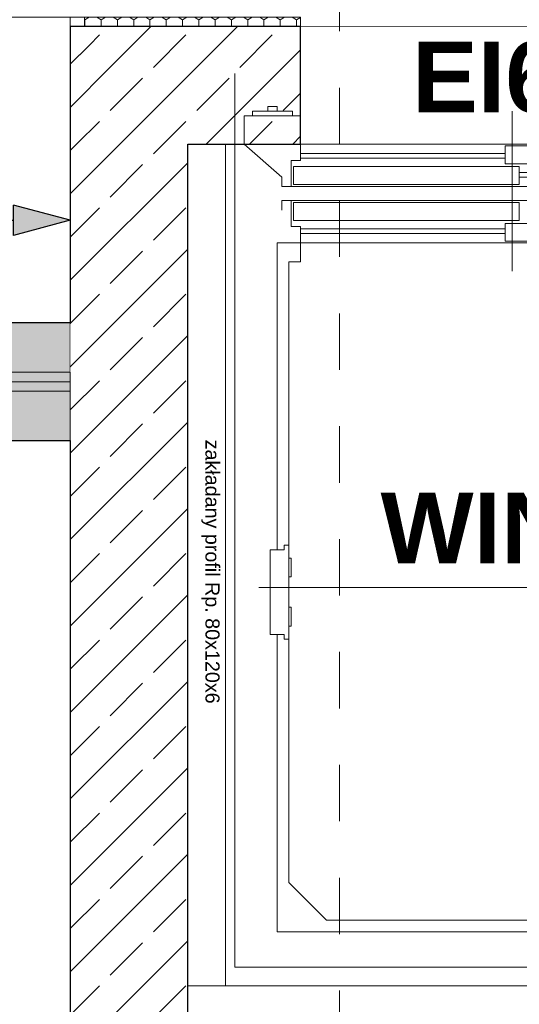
# Model space of a CAD drawing. Header units: centimetres. Extents: x -509 to 939, y -960 to 494.
# Tile 4 of 14: x -61 to 46, y -516 to -307. Entities that reach past the tile are written whole.
import ezdxf

# ---------------------------------------------------------------- set-up
doc = ezdxf.new("R2010")
doc.units = ezdxf.units.CM
doc.header["$MEASUREMENT"] = 0
for name, pattern in [('Kropki i Kreski', [36, 18, -9, 0, -9]), ('Przerywana', [24, 12, -12]), ('Przerywana długa', [39, 25, -14]), ('Wipeout_Contour', [100, 0, -100])]:
    doc.linetypes.add(name, pattern=pattern)
for name, color, linetype, lineweight in [('130-Teren_Nr_pióra__19', 255, 'Continuous', 0), ('220 - ŚCIANY WEWNĘTRZNE_Nr_pióra__27', 7, 'Continuous', 25), ('440-Stropy_Nr_pióra__19', 255, 'Continuous', 0), ('Nowe_220 - ŚCIANY WEWNĘTRZNE_Nr_pióra__27', 7, 'Continuous', 25), ('Nowe_220-Ściany_Nr_pióra__120', 7, 'Continuous', 13), ('Nowe_299-Wymiary Opisy_Nr_pióra__140', 1, 'Continuous', 25), ('Nowe_299-Wymiary Opisy_Nr_pióra__20', 1, 'Continuous', 13), ('Nowe_299-Wymiary Opisy_Nr_pióra__6', 5, 'Continuous', 13), ('Nowe_440-Stropy_Nr_pióra__19', 255, 'Continuous', 0), ('Nowe_830-G Teksty Etykiety_Nr_pióra__120', 7, 'Continuous', 13), ('Nowe_Bloki tekstowe_Nr_pióra__140', 1, 'Continuous', 25), ('Nowe_Drzwi Archicad_Nr_pióra__27', 7, 'Continuous', 25), ('Nowe_winda_Nr_pióra__41', 7, 'Continuous', 15), ('Nowe_winda_Nr_pióra__7', 7, 'Continuous', 13)]:
    doc.layers.add(name, color=color, linetype=linetype, lineweight=lineweight)
for name, color, linetype in [('220 - ŚCIANY WEWNĘTRZNE', 7, 'Continuous'), ('440-Stropy', 7, 'Continuous'), ('Nowe_220 - ŚCIANY WEWNĘTRZNE', 7, 'Continuous'), ('Nowe_299-Wymiary Opisy', 7, 'Continuous'), ('Nowe_440-Stropy', 7, 'Continuous')]:
    doc.layers.add(name, color=color, linetype=linetype)
for name, color, linetype, lineweight, true_color in [('270-Dachy Powłoki_Nr_pióra__92', 7, 'Continuous', 13, 0xbf8080), ('440-K Belki_Nr_pióra__44', 7, 'Continuous', 13, 0x029e21), ('840-Znaczniki ogólne_Nr_pióra__5', 7, 'Continuous', 13, 0x40a5ff), ('Nowe_299-Wymiary Opisy_Nr_pióra__45', 7, 'Continuous', 15, 0x40a5ff), ('Nowe_299-Wymiary Opisy_Nr_pióra__85', 7, 'Continuous', 13, 0x80c2ff)]:
    doc.layers.add(name, color=color, linetype=linetype, lineweight=lineweight, true_color=true_color)
doc.styles.add('STYL_AUTOMATYCZNY_1', font='arial.ttf')
doc.styles.add('STYL_AUTOMATYCZNY_2', font='arial.ttf')
doc.styles.add('STYL_AUTOMATYCZNY_3', font='arial.ttf')
doc.styles.add('STYL_AUTOMATYCZNY_4', font='arial.ttf')
doc.dimstyles.new('STYL_AUTOMATYCZNY__1', dxfattribs={"dimtxt": 15, "dimasz": 11.875, "dimexe": 0.18, "dimexo": 0.0625, "dimgap": 0, "dimtad": 1, "dimtih": 1, "dimtoh": 1, "dimdec": 0, "dimzin": 0, "dimdsep": 46, "dimtxsty": 'STYL_AUTOMATYCZNY_2', "dimblk": 'ARROWHEAD_6', "dimblk1": 'ARROWHEAD_6', "dimblk2": 'ARROWHEAD_6', "dimcen": 0.09, "dimse1": 1, "dimse2": 1, "dimclrd": 256, "dimclre": 256, "dimclrt": 5, "dimadec": 1, "dimazin": 0, "dimtfac": 1, "dimtdec": 4, "dimtmove": 0, "dimatfit": 3, "dimfxl": 1, "dimtolj": 1, "dimtzin": 0, "dimarcsym": 0})
doc.dimstyles.new('STYL_AUTOMATYCZNY__4', dxfattribs={"dimtxt": 15, "dimasz": 11.875, "dimexe": 0.18, "dimexo": 0.0625, "dimgap": 0, "dimtad": 1, "dimtih": 1, "dimtoh": 1, "dimdec": 0, "dimzin": 0, "dimdsep": 46, "dimtxsty": 'STYL_AUTOMATYCZNY_3', "dimblk": 'ARROWHEAD_5', "dimblk1": 'ARROWHEAD_5', "dimblk2": 'ARROWHEAD_5', "dimcen": 0.09, "dimse1": 1, "dimse2": 1, "dimclrd": 1, "dimclre": 1, "dimclrt": 1, "dimadec": 1, "dimazin": 0, "dimtfac": 1, "dimtdec": 4, "dimtmove": 2, "dimatfit": 3, "dimfxl": 1, "dimtolj": 1, "dimtzin": 0, "dimarcsym": 0})
pattern_1 = [(45, (0, 0), (-9.1924, 9.1924), []), (45, (-4.596, 4.596), (-9.1924, 9.1924), [9.75, -3.25])]

# ---------------------------------------------------------------- blocks, each defined once
blk = doc.blocks.new('*D1')
at = {"layer": 'Nowe_299-Wymiary Opisy_Nr_pióra__45', "color": 161, "linetype": 'Continuous', "lineweight": 15, "true_color": 0x40a5ff}
for p, q in [((-43.61, -622.76), (-56.11, -635.26)), ((-18.61, -622.76), (-31.11, -635.26))]:
    blk.add_line(p, q, dxfattribs=at)
at = {"layer": 'Nowe_299-Wymiary Opisy_Nr_pióra__85', "color": 151, "linetype": 'Continuous', "lineweight": 13, "true_color": 0x80c2ff}
for p, q in [((-49.86, -640.73), (-49.86, -617.29)), ((-24.86, -640.73), (-24.86, -617.29)), ((-59.23, -629.01), (-49.86, -629.01)), ((-49.86, -629.01), (-24.86, -629.01))]:
    blk.add_line(p, q, dxfattribs=at)
at = {"layer": 'Nowe_299-Wymiary Opisy_Nr_pióra__6', "color": 5, "lineweight": 13, "insert": (-78.99, -626.01), "char_height": 15, "attachment_point": 7, "style": 'STYL_AUTOMATYCZNY_2'}
blk.add_mtext('\\A1;{\\pql;\\fArial|b0|i0|c238|p0;\\W1.000000;25}', dxfattribs=at)
blk = doc.blocks.new('ARROWHEAD_6')
at = {"color": 0, "linetype": 'Continuous', "lineweight": 0}
for p, q in [((-0.5, -0.5), (0.5, 0.5)), ((0, 0), (-1, 0))]:
    blk.add_line(p, q, dxfattribs=at)
blk = doc.blocks.new('*D3')
at = {"layer": 'Nowe_299-Wymiary Opisy_Nr_pióra__45', "color": 161, "linetype": 'Continuous', "lineweight": 15, "true_color": 0x40a5ff}
for p, q in [((-18.61, -622.76), (-31.11, -635.26)), ((156.39, -622.76), (143.89, -635.26))]:
    blk.add_line(p, q, dxfattribs=at)
at = {"layer": 'Nowe_299-Wymiary Opisy_Nr_pióra__85', "color": 151, "linetype": 'Continuous', "lineweight": 13, "true_color": 0x80c2ff}
for p, q in [((-24.86, -640.73), (-24.86, -617.29)), ((150.14, -640.73), (150.14, -617.29)), ((-24.86, -629.01), (150.14, -629.01))]:
    blk.add_line(p, q, dxfattribs=at)
at = {"layer": 'Nowe_299-Wymiary Opisy_Nr_pióra__6', "color": 5, "lineweight": 13, "char_height": 15, "attachment_point": 7, "style": 'STYL_AUTOMATYCZNY_2'}
for s, insert in [('\\A1;{\\pql;\\fArial|b0|i0|c238|p0;\\W1.000000;175}', (34.04, -626.01)), ('\\A1;{\\pql;\\fArial|b0|i0|c238|p0;\\W1.000000;25}', (121.01, -626.01))]:
    blk.add_mtext(s, dxfattribs=dict(at, insert=insert))
blk = doc.blocks.new('*D16')
at = {"layer": 'Nowe_299-Wymiary Opisy_Nr_pióra__140', "linetype": 'Continuous', "lineweight": 25}
for points in [[(-449.86, -349.64), (-437.79, -352.87), (-437.79, -346.4)], [(-49.86, -349.64), (-61.93, -346.4), (-61.93, -352.87)]]:
    blk.add_hatch(color=1, dxfattribs=at).paths.add_polyline_path(points)
at = {"layer": 'Nowe_299-Wymiary Opisy_Nr_pióra__140', "color": 1, "linetype": 'Continuous', "lineweight": 25}
for p, q in [((-449.86, -349.64), (-437.79, -346.4)), ((-437.79, -346.4), (-437.79, -352.87)), ((-61.93, -352.87), (-61.93, -346.4)), ((-49.86, -349.64), (-61.93, -346.4)), ((-449.86, -349.64), (-437.79, -352.87)), ((-437.79, -349.64), (-61.93, -349.64)), ((-49.86, -349.64), (-61.93, -352.87))]:
    blk.add_line(p, q, dxfattribs=at)
at = {"layer": 'Nowe_299-Wymiary Opisy_Nr_pióra__20', "color": 1, "lineweight": 13, "insert": (-236.57, -346.64), "char_height": 15, "attachment_point": 7, "style": 'STYL_AUTOMATYCZNY_3'}
blk.add_mtext('\\A1;{\\pql;\\fArial|b1|i0|c238|p0;\\W1.000000;400}', dxfattribs=at)
blk = doc.blocks.new('ARROWHEAD_5')
at = {"linetype": 'Continuous', "lineweight": 0}
blk.add_hatch(color=0, dxfattribs=at).paths.add_polyline_path([(-1, 0.2679), (0, 0), (-1, -0.2679)])
at = {"color": 0, "linetype": 'Continuous', "lineweight": 0}
blk.add_line((0, 0), (-1, 0), dxfattribs=at)

msp = doc.modelspace()

# ---------------------------------------------------------------- hatches: boundary and pattern name
at = {"layer": 'Nowe_220-Ściany_Nr_pióra__120', "linetype": 'Continuous', "lineweight": 13}
h = msp.add_hatch(dxfattribs=at)
h.set_pattern_fill('Styropian_0001', style=0, pattern_type=2)
h.set_pattern_definition([(90, (0, 0), (-3.4641, 0), [2, -4]), (90, (-1.732, 3), (-3.4641, 0), [2, -4]), (150, (-8e-16, 2), (1.73205, 3), [2, -4]), (150, (-3.464, 2), (1.73205, 3), [2, -4]), (210, (0, 0), (-1.73205, 3), [2, -4]), (210, (-3.464, -1e-15), (-1.73205, 3), [2, -4])])
h.paths.add_polyline_path([(-49.86, -308.47), (-0.86, -308.47), (-0.86, -306.47), (-49.86, -306.47)])

# ---------------------------------------------------------------- linework, layer by layer
at = {"layer": '130-Teren_Nr_pióra__19', "color": 255, "linetype": 'Continuous', "lineweight": 0, "flags": 128}
msp.add_lwpolyline([(-449.86, -396.47), (-49.86, -396.47), (-49.86, -560.47), (175.14, -560.47), (175.14, -396.47), (240.38, -396.47), (240.38, -960.47), (-449.86, -960.47)], close=True, dxfattribs=at)
at = {"layer": 'Nowe_220-Ściany_Nr_pióra__120', "color": 7, "linetype": 'Continuous', "lineweight": 13, "flags": 128}
msp.add_lwpolyline([(-49.86, -308.47), (-0.86, -308.47), (-0.86, -306.47), (-49.86, -306.47)], close=True, dxfattribs=at)

# ---------------------------------------------------------------- next in the draw order: wipeouts: each hides what was drawn before it
at = {"color": 254, "linetype": 'Wipeout_Contour', "lineweight": 0, "ltscale": 4498.88781}
msp.add_wipeout([(-449.86, 390.38), (-449.86, -250.47), (282.38, -250.47), (282.38, -960.47), (367.7, -960.47), (367.7, -250.47), (367.7, 390.38)], dxfattribs=at).dxf.layer = '440-Stropy'

# ---------------------------------------------------------------- next in the draw order: wipeouts: each hides what was drawn before it
at = {"color": 254, "linetype": 'Wipeout_Contour', "lineweight": 0, "ltscale": 1852.799737}
msp.add_wipeout([(-449.86, -396.47), (-46.86, -396.47), (-46.86, -306.47), (-449.86, -306.47)], dxfattribs=at).dxf.layer = '440-Stropy'

# ---------------------------------------------------------------- next in the draw order: linework, layer by layer
at = {"layer": '440-Stropy_Nr_pióra__19', "color": 255, "linetype": 'Continuous', "lineweight": 0, "flags": 128}
msp.add_lwpolyline([(-449.86, -396.47), (-46.86, -396.47), (-46.86, -306.47), (-449.86, -306.47)], close=True, dxfattribs=at)

# ---------------------------------------------------------------- next in the draw order: wipeouts: each hides what was drawn before it
at = {"color": 254, "linetype": 'Wipeout_Contour', "lineweight": 0, "ltscale": 5304.275944}
msp.add_wipeout([(-449.86, -250.47), (240.38, -250.47), (282.38, -250.47), (282.38, -960.47), (367.7, -960.47), (367.7, -250.47), (367.7, 390.38), (240.38, 390.38), (-449.86, 390.38)], dxfattribs=at).dxf.layer = '440-Stropy'

# ---------------------------------------------------------------- next in the draw order: wipeouts: each hides what was drawn before it
at = {"color": 254, "linetype": 'Wipeout_Contour', "lineweight": 0, "ltscale": 1817.22882}
msp.add_wipeout([(-49.86, -560.47), (175.14, -560.47), (175.14, -308.47), (-49.86, -308.47)], dxfattribs=at).dxf.layer = 'Nowe_440-Stropy'

# ---------------------------------------------------------------- next in the draw order: linework, layer by layer
at = {"layer": 'Nowe_440-Stropy_Nr_pióra__19', "color": 255, "linetype": 'Continuous', "lineweight": 0, "flags": 128}
msp.add_lwpolyline([(-49.86, -560.47), (175.14, -560.47), (175.14, -308.47), (-49.86, -308.47)], close=True, dxfattribs=at)
at = {"layer": 'Nowe_winda_Nr_pióra__41', "color": 7, "linetype": 'Continuous', "lineweight": 15}
for p, q in [((-2.86, -336.97), (-0.86, -336.97)), ((-2.86, -342.47), (-2.86, -336.97)), ((-0.86, -335.47), (42.64, -335.47)), ((-0.86, -336.47), (42.64, -336.47)), ((-2.36, -338.24), (45.64, -338.24)), ((-2.36, -338.24), (-2.36, -342.04)), ((42.64, -337.63), (90.64, -337.63)), ((45.64, -338.24), (45.64, -342.04)), ((-4.86, -340.47), (-4.86, -342.47)), ((45.64, -339.47), (131.98, -339.47)), ((45.64, -340.47), (132.23, -340.47)), ((-4.86, -342.47), (-2.86, -342.47)), ((-2.86, -342.47), (134.14, -342.47)), ((-2.36, -342.04), (45.64, -342.04)), ((-4.86, -345.47), (-2.86, -345.47)), ((-4.86, -345.47), (-4.86, -347.47)), ((-2.86, -345.47), (134.14, -345.47)), ((-2.86, -345.47), (-2.86, -350.97)), ((-2.36, -345.9), (45.64, -345.9)), ((-2.36, -349.7), (-2.36, -345.9)), ((45.64, -349.7), (45.64, -345.9)), ((-2.86, -350.97), (-0.86, -350.97)), ((-2.36, -349.7), (45.64, -349.7)), ((-0.86, -354.47), (-0.86, -350.97)), ((-0.86, -351.47), (42.64, -351.47)), ((42.64, -350.32), (90.64, -350.32)), ((42.64, -354.12), (42.64, -350.32)), ((-0.86, -352.47), (42.64, -352.47)), ((-5.86, -419.71), (-5.86, -354.47)), ((-0.86, -354.47), (-5.86, -354.47)), ((-0.86, -354.47), (-0.86, -358.47)), ((-0.86, -354.47), (134.14, -354.47)), ((42.64, -354.12), (90.64, -354.12)), ((-3.36, -358.47), (-3.36, -490.47)), ((-0.86, -358.47), (-3.36, -358.47)), ((-3.36, -418.71), (-4.36, -418.71)), ((-4.36, -418.71), (-4.36, -419.71)), ((-3.36, -418.71), (-3.36, -438.71)), ((-7.36, -437.71), (-7.36, -419.71)), ((-5.36, -419.71), (-7.36, -419.71)), ((-4.36, -419.71), (-5.36, -419.71)), ((-3.36, -421.47), (-2.86, -421.47)), ((-3.36, -425.47), (-3.36, -421.47)), ((-2.86, -421.47), (-2.86, -425.47)), ((-2.86, -425.47), (-3.36, -425.47)), ((106.64, -427.72), (-9.76, -427.72)), ((-2.86, -431.95), (-3.36, -431.95)), ((-3.36, -431.95), (-3.36, -435.95)), ((-2.86, -435.95), (-2.86, -431.95)), ((-3.36, -435.95), (-2.86, -435.95)), ((-5.36, -437.71), (-7.36, -437.71)), ((-5.86, -500.97), (-5.86, -437.71)), ((-4.36, -437.71), (-5.36, -437.71)), ((-4.36, -438.71), (-4.36, -437.71)), ((-3.36, -438.71), (-4.36, -438.71)), ((-3.36, -490.47), (4.64, -498.47)), ((4.64, -498.47), (98.64, -498.47)), ((109.14, -500.97), (-5.86, -500.97)), ((-14.86, -508.47), (140.14, -508.47))]:
    msp.add_line(p, q, dxfattribs=at)

# ---------------------------------------------------------------- next in the draw order: texts
at = {"layer": 'Nowe_830-G Teksty Etykiety_Nr_pióra__120', "color": 7, "linetype": 'Continuous', "lineweight": 13, "insert": (51.64, -407.58), "char_height": 15, "attachment_point": 2, "style": 'STYL_AUTOMATYCZNY_3'}
msp.add_mtext('\\A1;{\\pqc;\\fArial|b1|i0|c238|p0;\\W1.000000;WINDA}', dxfattribs=at)
at = {"layer": 'Nowe_winda_Nr_pióra__7', "color": 7, "linetype": 'Continuous', "lineweight": 13, "insert": (-20.06, -424.37), "char_height": 3, "attachment_point": 5, "rotation": 270, "style": 'STYL_AUTOMATYCZNY_1'}
msp.add_mtext('\\A1;{\\pqc;\\fArial|b0|i0|c238|p0;\\W1.000000;zakładany profil Rp. 80x120x6}', dxfattribs=at)

# ---------------------------------------------------------------- next in the draw order: wipeouts: each hides what was drawn before it
at = {"color": 254, "linetype": 'Wipeout_Contour', "lineweight": 0, "ltscale": 984.49895}
msp.add_wipeout([(-24.86, -333.47), (-49.86, -308.47), (-49.86, -333.47)], dxfattribs=at).dxf.layer = 'Nowe_220 - ŚCIANY WEWNĘTRZNE'

# ---------------------------------------------------------------- next in the draw order: hatches: boundary and pattern name
at = {"layer": 'Nowe_220 - ŚCIANY WEWNĘTRZNE', "linetype": 'Continuous', "lineweight": 0, "true_color": 0x000000}
h = msp.add_hatch(dxfattribs=at)
h.set_pattern_fill('Beton_zbrojony_0001', color=18, style=0, pattern_type=2)
h.set_pattern_definition(pattern_1)
h.paths.add_polyline_path([(-24.86, -333.47), (-49.86, -308.47), (-49.86, -333.47)])

# ---------------------------------------------------------------- next in the draw order: wipeouts: each hides what was drawn before it
at = {"color": 254, "linetype": 'Wipeout_Contour', "lineweight": 0, "ltscale": 1285.81137}
msp.add_wipeout([(-24.86, -333.47), (-0.86, -333.47), (-0.86, -308.47), (-24.86, -308.47)], dxfattribs=at).dxf.layer = 'Nowe_220 - ŚCIANY WEWNĘTRZNE'

# ---------------------------------------------------------------- next in the draw order: hatches: boundary and pattern name
at = {"layer": 'Nowe_220 - ŚCIANY WEWNĘTRZNE', "linetype": 'Continuous', "lineweight": 0, "true_color": 0x000000}
h = msp.add_hatch(dxfattribs=at)
h.set_pattern_fill('Beton_zbrojony_0001', color=18, style=0, pattern_type=2)
h.set_pattern_definition(pattern_1)
h.paths.add_polyline_path([(-24.86, -333.47), (-0.86, -333.47), (-0.86, -308.47), (-24.86, -308.47)])

# ---------------------------------------------------------------- next in the draw order: linework, layer by layer
at = {"layer": 'Nowe_winda_Nr_pióra__41', "color": 7, "linetype": 'Continuous', "lineweight": 15}
for p, q in [((-14.86, -333.47), (-14.86, -318.47)), ((-11.11, -327.47), (-11.11, -326.47)), ((-11.11, -326.47), (-2.61, -326.47)), ((-7.86, -325.47), (-5.86, -325.47)), ((-7.86, -326.47), (-7.86, -325.47)), ((-5.86, -326.47), (-5.86, -325.47)), ((-2.61, -327.47), (-2.61, -326.47)), ((-12.86, -327.47), (-12.86, -333.47)), ((-11.29, -327.47), (-2.79, -327.47)), ((-14.86, -333.47), (-14.86, -508.47)), ((-14.86, -333.47), (-14.86, -333.47)), ((-12.86, -333.47), (-4.86, -340.47))]:
    msp.add_line(p, q, dxfattribs=at)

# ---------------------------------------------------------------- next in the draw order: wipeouts: each hides what was drawn before it
at = {"color": 254, "linetype": 'Wipeout_Contour', "lineweight": 0, "ltscale": 955.919181}
msp.add_wipeout([(-24.86, -308.47), (-49.86, -308.47), (-24.86, -333.47)], dxfattribs=at).dxf.layer = 'Nowe_220 - ŚCIANY WEWNĘTRZNE'
at = {"color": 254, "linetype": 'Wipeout_Contour', "lineweight": 0, "ltscale": 1334.051926}
msp.add_wipeout([(129.14, -333.47), (129.14, -308.47), (-0.86, -308.47), (-0.86, -333.47)], dxfattribs=at).dxf.layer = 'Nowe_220 - ŚCIANY WEWNĘTRZNE'

# ---------------------------------------------------------------- next in the draw order: hatches: boundary and pattern name
at = {"layer": 'Nowe_220 - ŚCIANY WEWNĘTRZNE', "linetype": 'Continuous', "lineweight": 0, "true_color": 0x000000}
h = msp.add_hatch(dxfattribs=at)
h.set_pattern_fill('Beton_zbrojony_0001', color=18, style=0, pattern_type=2)
h.set_pattern_definition(pattern_1)
h.paths.add_polyline_path([(-24.86, -308.47), (-49.86, -308.47), (-24.86, -333.47)])

# ---------------------------------------------------------------- next in the draw order: linework, layer by layer
at = {"layer": '840-Znaczniki ogólne_Nr_pióra__5', "color": 161, "linetype": 'Przerywana', "lineweight": 13, "true_color": 0x40a5ff}
msp.add_line((7.39, 422.55), (7.39, -656.69), dxfattribs=at)
at = {"layer": 'Nowe_220 - ŚCIANY WEWNĘTRZNE_Nr_pióra__27', "color": 7, "linetype": 'Continuous', "lineweight": 25}
msp.add_line((-0.86, -333.47), (-0.86, -308.47), dxfattribs=at)
at = {"layer": 'Nowe_220 - ŚCIANY WEWNĘTRZNE_Nr_pióra__27', "color": 7, "linetype": 'Continuous', "lineweight": 25, "flags": 128}
for points in [[(-49.86, -308.47), (-49.86, -333.47)], [(-0.86, -308.47), (-49.86, -308.47)], [(-24.86, -333.47), (-0.86, -333.47)]]:
    msp.add_lwpolyline(points, dxfattribs=at)
at = {"layer": 'Nowe_Drzwi Archicad_Nr_pióra__27', "color": 7, "linetype": 'Continuous', "lineweight": 25}
msp.add_line((-0.86, -333.47), (-0.86, -308.47), dxfattribs=at)
at = {"layer": 'Nowe_winda_Nr_pióra__41', "color": 7, "linetype": 'Continuous', "lineweight": 15}
for p, q in [((44.14, -326.47), (44.14, -360.47)), ((44.14, -326.47), (44.14, -360.47)), ((-12.86, -327.47), (-0.86, -327.47)), ((-0.86, -333.47), (-0.86, -327.47)), ((-0.86, -336.97), (-0.86, -333.47)), ((-0.86, -333.47), (134.14, -333.47)), ((42.64, -333.83), (90.64, -333.83)), ((42.64, -333.83), (42.64, -337.63))]:
    msp.add_line(p, q, dxfattribs=at)
msp.add_lwpolyline([(142.14, -333.47), (-16.86, -333.47), (-16.86, -512.47), (142.14, -512.47)], close=True, dxfattribs=at)

# ---------------------------------------------------------------- next in the draw order: texts
at = {"layer": 'Nowe_Bloki tekstowe_Nr_pióra__140', "color": 1, "linetype": 'Continuous', "lineweight": 25, "insert": (44.4, -311.67), "char_height": 15, "attachment_point": 2, "style": 'STYL_AUTOMATYCZNY_4'}
msp.add_mtext('\\A1;{\\pqc;\\fArial|b1|i0|c238|p0;\\W1.000000;EI60}', dxfattribs=at)

# ---------------------------------------------------------------- next in the draw order: wipeouts: each hides what was drawn before it
at = {"color": 254, "linetype": 'Wipeout_Contour', "lineweight": 0, "ltscale": 1745.36698}
msp.add_wipeout([(-24.86, -535.47), (-24.86, -333.47), (-49.86, -333.47), (-49.86, -535.47)], dxfattribs=at).dxf.layer = 'Nowe_220 - ŚCIANY WEWNĘTRZNE'

# ---------------------------------------------------------------- next in the draw order: hatches: boundary and pattern name
at = {"layer": '220 - ŚCIANY WEWNĘTRZNE', "linetype": 'Continuous', "lineweight": 0, "true_color": 0x7f7f7f}
msp.add_hatch(color=8, dxfattribs=at).paths.add_polyline_path([(-49.86, -371.47), (-449.86, -371.47), (-449.86, -396.47), (-49.86, -396.47)])
at = {"layer": 'Nowe_220 - ŚCIANY WEWNĘTRZNE', "linetype": 'Continuous', "lineweight": 0, "true_color": 0x000000}
h = msp.add_hatch(dxfattribs=at)
h.set_pattern_fill('Beton_zbrojony_0001', color=18, style=0, pattern_type=2)
h.set_pattern_definition(pattern_1)
h.paths.add_polyline_path([(-24.86, -535.47), (-24.86, -333.47), (-49.86, -333.47), (-49.86, -535.47)])

# ---------------------------------------------------------------- next in the draw order: linework, layer by layer
at = {"layer": '220 - ŚCIANY WEWNĘTRZNE_Nr_pióra__27', "color": 7, "linetype": 'Continuous', "lineweight": 25, "flags": 128}
for points in [[(-49.86, -371.47), (-449.86, -371.47)], [(-449.86, -396.47), (-49.86, -396.47)]]:
    msp.add_lwpolyline(points, dxfattribs=at)
at = {"layer": '270-Dachy Powłoki_Nr_pióra__92', "color": 23, "linetype": 'Przerywana długa', "lineweight": 13, "true_color": 0xbf8080, "flags": 128}
for points in [[(-49.86, -306.47), (-49.86, -396.47)], [(-49.86, -396.47), (-449.86, -396.47)]]:
    msp.add_lwpolyline(points, dxfattribs=at)
at = {"layer": '440-K Belki_Nr_pióra__44', "color": 104, "linetype": 'Continuous', "lineweight": 13, "true_color": 0x029e21}
for p, q in [((-49.86, -381.97), (-449.86, -381.97)), ((-49.86, -381.97), (-49.86, -385.97)), ((-49.86, -385.97), (-449.86, -385.97))]:
    msp.add_line(p, q, dxfattribs=at)
at = {"layer": '440-K Belki_Nr_pióra__44', "color": 104, "linetype": 'Kropki i Kreski', "lineweight": 13, "true_color": 0x029e21}
msp.add_line((-49.86, -383.97), (-449.86, -383.97), dxfattribs=at)
at = {"layer": 'Nowe_220 - ŚCIANY WEWNĘTRZNE_Nr_pióra__27', "color": 7, "linetype": 'Continuous', "lineweight": 25, "flags": 128}
for points in [[(-49.86, -333.47), (-49.86, -371.47)], [(-24.86, -535.47), (-24.86, -333.47)], [(-49.86, -396.47), (-49.86, -535.47)]]:
    msp.add_lwpolyline(points, dxfattribs=at)
at = {"layer": 'Nowe_winda_Nr_pióra__41', "color": 7, "linetype": 'Continuous', "lineweight": 15}
msp.add_lwpolyline([(-24.86, -512.47), (-24.86, -333.47), (-16.86, -333.47), (-16.86, -512.47)], close=True, dxfattribs=at)

# ---------------------------------------------------------------- next in the draw order: dimensions: what is measured, and where the dimension line sits
at = {"layer": 'Nowe_299-Wymiary Opisy', "color": 1, "linetype": 'Continuous', "lineweight": 25}
dim = msp.add_linear_dim(base=(-49.86, -349.64), p1=(-449.86, -306.47), p2=(-49.86, -308.47), dimstyle='STYL_AUTOMATYCZNY__4', dxfattribs=at)
dim.commit()
dim.dimension.update_dxf_attribs({"geometry": '*D16', "text_midpoint": (-219.45, -339.14), "dimtype": 160})
at = {"layer": 'Nowe_299-Wymiary Opisy', "color": 151, "linetype": 'Continuous', "lineweight": 13, "true_color": 0x80c2ff}
for base, p1, p2, picture, middle in [((-24.86, -629.01), (-49.86, -434.47), (-24.86, -434.47), '*D1', (-67.57, -618.51)), ((150.14, -629.01), (-24.86, -434.47), (150.14, -434.47), '*D3', (51.16, -618.51))]:
    dim = msp.add_linear_dim(base=base, p1=p1, p2=p2, dimstyle='STYL_AUTOMATYCZNY__1', dxfattribs=at)
    dim.commit()
    dim.dimension.update_dxf_attribs({"geometry": picture, "text_midpoint": middle, "dimtype": 160})

doc.saveas('drawing.dxf')
